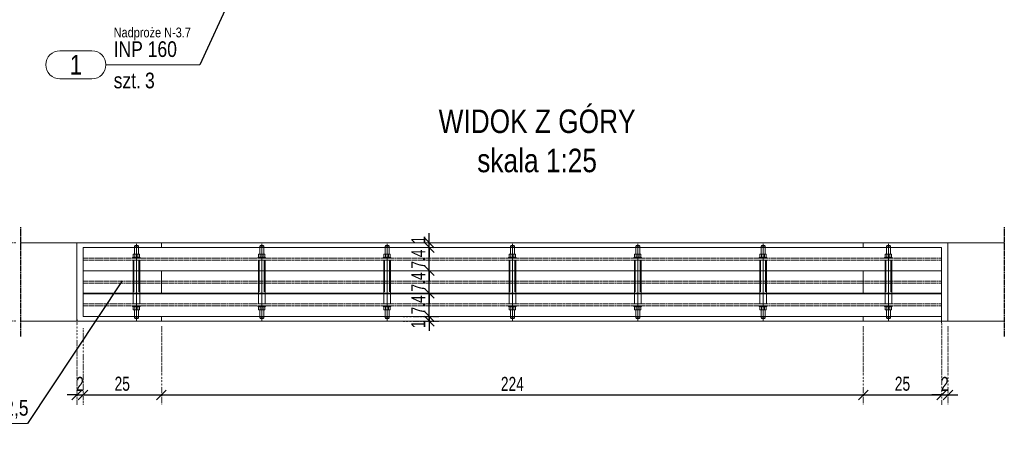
# Model space of a CAD drawing. Header units: millimetres. Extents: x 11149 to 111407, y -107619 to -23630.
# Tile 71 of 245: x 21140 to 21455, y -36746 to -36610. Entities that reach past the tile are written whole.
import ezdxf
from ezdxf.enums import TextEntityAlignment as Align

# ---------------------------------------------------------------- set-up
doc = ezdxf.new("R2010")
doc.units = ezdxf.units.MM
doc.header["$LTSCALE"] = 2
for name, pattern in [('CENTER2', [28.575, 19.05, -3.175, 3.175, -3.175]), ('DOT', [6.35, 0, -6.35]), ('HIDDEN', [9.525, 6.35, -3.175])]:
    doc.linetypes.add(name, pattern=pattern)
doc.layers.get('0').update_dxf_attribs({"plot": 0})
doc.layers.get('Defpoints').update_dxf_attribs({"color": 1})
for name, color, linetype, lineweight in [('e-cad_cienkie', 1, 'Continuous', 9), ('e-cad_opisy', 7, 'Continuous', 9), ('e-cad_osie', 22, 'CENTER2', 9), ('e-cad_stal_kontur', 222, 'Continuous', 20), ('e-cad_stal_ukryte', 222, 'HIDDEN', 9), ('e-cad_wymiary', 4, 'Continuous', 9)]:
    doc.layers.add(name, color=color, linetype=linetype, lineweight=lineweight)
doc.layers.add('e-cad_rzutnie', color=61, linetype='Continuous', lineweight=9, plot=False)
doc.layers.add('e-cad_ukryte', color=30, linetype='HIDDEN')
doc.styles.add('e-cad_1', font='arial.ttf', dxfattribs={"width": 0.7})
doc.styles.add('e-cad_2', font='arial.ttf', dxfattribs={"width": 0.8})
doc.dimstyles.new('e-cad_1_25_[cm]', dxfattribs={"dimscale": 2.5, "dimtxt": 1.8, "dimasz": 1.25, "dimexe": 1.25, "dimexo": 0.625, "dimgap": 0.5, "dimtad": 1, "dimdec": 0, "dimrnd": 1, "dimzin": 1, "dimtxsty": 'e-cad_1', "dimblk": 'OBLIQUE', "dimcen": 2.5, "dimclrd": 256, "dimclre": 252, "dimclrt": 7, "dimadec": 0, "dimazin": 0, "dimtfac": 1, "dimtix": 1, "dimtmove": 2, "dimatfit": 3, "dimldrblk": 'NONE', "dimfxl": 60, "dimfxlon": 1, "dimarcsym": 0})

# ---------------------------------------------------------------- blocks, each defined once
blk = doc.blocks.new('_OBLIQUE')
at = {"color": 0, "linetype": 'ByBlock', "lineweight": -2}
blk.add_line((-0.5, -0.5), (0.5, 0.5), dxfattribs=at)
blk = doc.blocks.new('*D2440')
at = {"layer": 'Defpoints', "color": 0, "ltscale": 0.5}
for p in [(21158.7, -36703.82), (21160.7, -36706.87), (21160.7, -36729.59)]:
    blk.add_point(p, dxfattribs=at)
at = {"layer": 'e-cad_wymiary', "color": 252, "linetype": 'DOT', "lineweight": -2, "ltscale": 0.02}
for p, q in [((21158.7, -36705.38), (21158.7, -36732.72)), ((21160.7, -36708.43), (21160.7, -36732.72))]:
    blk.add_line(p, q, dxfattribs=at)
at = {"layer": 'e-cad_wymiary', "lineweight": -2, "ltscale": 0.02}
for p, q in [((21158.7, -36729.59), (21155.58, -36729.59)), ((21158.7, -36729.59), (21160.7, -36729.59)), ((21160.7, -36729.59), (21163.83, -36729.59))]:
    blk.add_line(p, q, dxfattribs=at)
at = {"layer": 'e-cad_wymiary', "lineweight": -2, "ltscale": 0.5, "xscale": 3.125, "yscale": 3.125, "zscale": 3.125}
blk.add_blockref('_OBLIQUE', (21158.7, -36729.59), dxfattribs=at)
at = {"layer": 'e-cad_wymiary', "lineweight": -2, "ltscale": 0.5, "xscale": 3.125, "yscale": 3.125, "zscale": 3.125, "rotation": 180}
blk.add_blockref('_OBLIQUE', (21160.7, -36729.59), dxfattribs=at)
at = {"layer": 'e-cad_wymiary', "color": 7, "ltscale": 0.5, "insert": (21159.7, -36726.08), "char_height": 4.5, "attachment_point": 5, "style": 'e-cad_1'}
blk.add_mtext('2', dxfattribs=at)
blk = doc.blocks.new('_None')
blk = doc.blocks.new('*D2441')
at = {"layer": 'Defpoints', "color": 0, "ltscale": 0.5}
for p in [(21160.7, -36706.87), (21185.7, -36706.07), (21185.7, -36729.59)]:
    blk.add_point(p, dxfattribs=at)
at = {"layer": 'e-cad_wymiary', "color": 252, "linetype": 'DOT', "lineweight": -2, "ltscale": 0.02}
for p, q in [((21160.7, -36708.43), (21160.7, -36732.72)), ((21185.7, -36707.63), (21185.7, -36732.72))]:
    blk.add_line(p, q, dxfattribs=at)
at = {"layer": 'e-cad_wymiary', "lineweight": -2, "ltscale": 0.02}
blk.add_line((21160.7, -36729.59), (21185.7, -36729.59), dxfattribs=at)
at = {"layer": 'e-cad_wymiary', "lineweight": -2, "ltscale": 0.5, "xscale": 3.125, "yscale": 3.125, "zscale": 3.125, "rotation": 180}
blk.add_blockref('_OBLIQUE', (21160.7, -36729.59), dxfattribs=at)
at = {"layer": 'e-cad_wymiary', "lineweight": -2, "ltscale": 0.5, "xscale": 3.125, "yscale": 3.125, "zscale": 3.125}
blk.add_blockref('_OBLIQUE', (21185.7, -36729.59), dxfattribs=at)
at = {"layer": 'e-cad_wymiary', "color": 7, "ltscale": 0.5, "insert": (21173.2, -36726.04), "char_height": 4.5, "attachment_point": 5, "style": 'e-cad_1'}
blk.add_mtext('25', dxfattribs=at)
blk = doc.blocks.new('*D2442')
at = {"layer": 'Defpoints', "color": 0, "ltscale": 0.5}
for p in [(21185.7, -36706.07), (21409.7, -36706.07), (21409.7, -36729.59)]:
    blk.add_point(p, dxfattribs=at)
at = {"layer": 'e-cad_wymiary', "color": 252, "linetype": 'DOT', "lineweight": -2, "ltscale": 0.02}
for p, q in [((21185.7, -36707.63), (21185.7, -36732.72)), ((21409.7, -36707.63), (21409.7, -36732.72))]:
    blk.add_line(p, q, dxfattribs=at)
at = {"layer": 'e-cad_wymiary', "lineweight": -2, "ltscale": 0.02}
blk.add_line((21185.7, -36729.59), (21409.7, -36729.59), dxfattribs=at)
at = {"layer": 'e-cad_wymiary', "lineweight": -2, "ltscale": 0.5, "xscale": 3.125, "yscale": 3.125, "zscale": 3.125, "rotation": 180}
blk.add_blockref('_OBLIQUE', (21185.7, -36729.59), dxfattribs=at)
at = {"layer": 'e-cad_wymiary', "lineweight": -2, "ltscale": 0.5, "xscale": 3.125, "yscale": 3.125, "zscale": 3.125}
blk.add_blockref('_OBLIQUE', (21409.7, -36729.59), dxfattribs=at)
at = {"layer": 'e-cad_wymiary', "color": 7, "ltscale": 0.5, "insert": (21297.7, -36726.08), "char_height": 4.5, "attachment_point": 5, "style": 'e-cad_1'}
blk.add_mtext('224', dxfattribs=at)
blk = doc.blocks.new('*D2443')
at = {"layer": 'Defpoints', "color": 0, "ltscale": 0.5}
for p in [(21434.7, -36705.25), (21409.7, -36706.07), (21434.7, -36729.59)]:
    blk.add_point(p, dxfattribs=at)
at = {"layer": 'e-cad_wymiary', "color": 252, "linetype": 'DOT', "lineweight": -2, "ltscale": 0.02}
for p, q in [((21409.7, -36707.63), (21409.7, -36732.72)), ((21434.7, -36706.82), (21434.7, -36732.72))]:
    blk.add_line(p, q, dxfattribs=at)
at = {"layer": 'e-cad_wymiary', "lineweight": -2, "ltscale": 0.02}
blk.add_line((21409.7, -36729.59), (21434.7, -36729.59), dxfattribs=at)
at = {"layer": 'e-cad_wymiary', "lineweight": -2, "ltscale": 0.5, "xscale": 3.125, "yscale": 3.125, "zscale": 3.125, "rotation": 180}
blk.add_blockref('_OBLIQUE', (21409.7, -36729.59), dxfattribs=at)
at = {"layer": 'e-cad_wymiary', "lineweight": -2, "ltscale": 0.5, "xscale": 3.125, "yscale": 3.125, "zscale": 3.125}
blk.add_blockref('_OBLIQUE', (21434.7, -36729.59), dxfattribs=at)
at = {"layer": 'e-cad_wymiary', "color": 7, "ltscale": 0.5, "insert": (21422.2, -36726.04), "char_height": 4.5, "attachment_point": 5, "style": 'e-cad_1'}
blk.add_mtext('25', dxfattribs=at)
blk = doc.blocks.new('*D2445')
at = {"layer": 'Defpoints', "color": 0, "ltscale": 0.5}
for p in [(21434.7, -36705.25), (21436.7, -36706.07), (21436.7, -36729.59)]:
    blk.add_point(p, dxfattribs=at)
at = {"layer": 'e-cad_wymiary', "color": 252, "linetype": 'DOT', "lineweight": -2, "ltscale": 0.02}
for p, q in [((21434.7, -36706.82), (21434.7, -36732.72)), ((21436.7, -36707.63), (21436.7, -36732.72))]:
    blk.add_line(p, q, dxfattribs=at)
at = {"layer": 'e-cad_wymiary', "lineweight": -2, "ltscale": 0.02}
for p, q in [((21434.7, -36729.59), (21431.58, -36729.59)), ((21434.7, -36729.59), (21436.7, -36729.59)), ((21436.7, -36729.59), (21439.83, -36729.59))]:
    blk.add_line(p, q, dxfattribs=at)
at = {"layer": 'e-cad_wymiary', "lineweight": -2, "ltscale": 0.5, "xscale": 3.125, "yscale": 3.125, "zscale": 3.125}
blk.add_blockref('_OBLIQUE', (21434.7, -36729.59), dxfattribs=at)
at = {"layer": 'e-cad_wymiary', "lineweight": -2, "ltscale": 0.5, "xscale": 3.125, "yscale": 3.125, "zscale": 3.125, "rotation": 180}
blk.add_blockref('_OBLIQUE', (21436.7, -36729.59), dxfattribs=at)
at = {"layer": 'e-cad_wymiary', "color": 7, "ltscale": 0.5, "insert": (21435.7, -36726.08), "char_height": 4.5, "attachment_point": 5, "style": 'e-cad_1'}
blk.add_mtext('2', dxfattribs=at)
blk = doc.blocks.new('*D2444')
at = {"layer": 'Defpoints', "color": 0, "ltscale": 0.5}
for p in [(21123.77, -36681.07), (21140.7, -36681.07), (21140.7, -36706.07)]:
    blk.add_point(p, dxfattribs=at)
at = {"layer": 'e-cad_wymiary', "color": 252, "linetype": 'DOT', "lineweight": -2, "ltscale": 0.02}
for p, q in [((21139.14, -36681.07), (21120.65, -36681.07)), ((21139.14, -36706.07), (21120.65, -36706.07))]:
    blk.add_line(p, q, dxfattribs=at)
at = {"layer": 'e-cad_wymiary', "lineweight": -2, "ltscale": 0.02}
blk.add_line((21123.77, -36706.07), (21123.77, -36681.07), dxfattribs=at)
at = {"layer": 'e-cad_wymiary', "lineweight": -2, "ltscale": 0.5, "xscale": 3.125, "yscale": 3.125, "zscale": 3.125}
for p, rotation in [((21123.77, -36681.07), 90), ((21123.77, -36706.07), 270)]:
    blk.add_blockref('_OBLIQUE', p, dxfattribs=dict(at, rotation=rotation))
at = {"layer": 'e-cad_wymiary', "color": 7, "ltscale": 0.5, "insert": (21120.22, -36693.57), "char_height": 4.5, "attachment_point": 5, "rotation": 90, "style": 'e-cad_1'}
blk.add_mtext('25', dxfattribs=at)
blk = doc.blocks.new('*D2447')
at = {"layer": 'Defpoints', "color": 0, "ltscale": 0.5}
for p in [(21261.28, -36704.57), (21271.17, -36704.57), (21261.28, -36706.07)]:
    blk.add_point(p, dxfattribs=at)
at = {"layer": 'e-cad_wymiary', "lineweight": -2, "ltscale": 0.02}
for p, q in [((21271.17, -36704.57), (21271.17, -36701.44)), ((21271.17, -36706.07), (21271.17, -36704.57)), ((21271.17, -36706.07), (21271.17, -36709.19))]:
    blk.add_line(p, q, dxfattribs=at)
at = {"layer": 'e-cad_wymiary', "color": 252, "linetype": 'DOT', "lineweight": -2, "ltscale": 0.02}
for p, q in [((21262.84, -36704.57), (21274.3, -36704.57)), ((21262.84, -36706.07), (21274.3, -36706.07))]:
    blk.add_line(p, q, dxfattribs=at)
at = {"layer": 'e-cad_wymiary', "lineweight": -2, "ltscale": 0.5, "xscale": 3.125, "yscale": 3.125, "zscale": 3.125}
for p, rotation in [((21271.17, -36704.57), 270), ((21271.17, -36706.07), 90)]:
    blk.add_blockref('_OBLIQUE', p, dxfattribs=dict(at, rotation=rotation))
at = {"layer": 'e-cad_wymiary', "color": 7, "ltscale": 0.5, "insert": (21267.66, -36707.07), "char_height": 4.5, "attachment_point": 5, "rotation": 90, "style": 'e-cad_1'}
blk.add_mtext('1', dxfattribs=at)
blk = doc.blocks.new('*D2448')
at = {"layer": 'Defpoints', "color": 0, "ltscale": 0.5}
for p in [(21267.02, -36697.17), (21271.17, -36697.17), (21261.28, -36704.57)]:
    blk.add_point(p, dxfattribs=at)
at = {"layer": 'e-cad_wymiary', "lineweight": -2, "ltscale": 0.5}
for p, q in [((21271.17, -36697.17), (21271.17, -36694.04)), ((21271.17, -36704.57), (21271.17, -36697.17)), ((21271.17, -36704.57), (21271.17, -36707.69))]:
    blk.add_line(p, q, dxfattribs=at)
at = {"layer": 'e-cad_wymiary', "color": 252, "linetype": 'DOT', "lineweight": -2, "ltscale": 0.5}
for p, q in [((21268.58, -36697.17), (21274.3, -36697.17)), ((21262.84, -36704.57), (21274.3, -36704.57))]:
    blk.add_line(p, q, dxfattribs=at)
at = {"layer": 'e-cad_wymiary', "lineweight": -2, "ltscale": 0.5, "xscale": 3.125, "yscale": 3.125, "zscale": 3.125}
for p, rotation in [((21271.17, -36697.17), 270), ((21271.17, -36704.57), 90)]:
    blk.add_blockref('_OBLIQUE', p, dxfattribs=dict(at, rotation=rotation))
at = {"layer": 'e-cad_wymiary', "color": 7, "ltscale": 0.5, "insert": (21267.67, -36700.87), "char_height": 4.5, "attachment_point": 5, "rotation": 90, "style": 'e-cad_1'}
blk.add_mtext('7.4', dxfattribs=at)
blk = doc.blocks.new('*D2449')
at = {"layer": 'Defpoints', "color": 0, "ltscale": 0.5}
for p in [(21269.85, -36689.97), (21271.17, -36689.97), (21267.02, -36697.17)]:
    blk.add_point(p, dxfattribs=at)
at = {"layer": 'e-cad_wymiary', "lineweight": -2, "ltscale": 0.5}
for p, q in [((21271.17, -36689.97), (21271.17, -36686.84)), ((21271.17, -36697.17), (21271.17, -36689.97)), ((21271.17, -36697.17), (21271.17, -36700.29))]:
    blk.add_line(p, q, dxfattribs=at)
at = {"layer": 'e-cad_wymiary', "color": 252, "linetype": 'DOT', "lineweight": -2, "ltscale": 0.5}
for p, q in [((21271.17, -36689.97), (21274.3, -36689.97)), ((21268.58, -36697.17), (21274.3, -36697.17))]:
    blk.add_line(p, q, dxfattribs=at)
at = {"layer": 'e-cad_wymiary', "lineweight": -2, "ltscale": 0.5, "xscale": 3.125, "yscale": 3.125, "zscale": 3.125}
for p, rotation in [((21271.17, -36689.97), 270), ((21271.17, -36697.17), 90)]:
    blk.add_blockref('_OBLIQUE', p, dxfattribs=dict(at, rotation=rotation))
at = {"layer": 'e-cad_wymiary', "color": 7, "ltscale": 0.5, "insert": (21267.67, -36693.57), "char_height": 4.5, "attachment_point": 5, "rotation": 90, "style": 'e-cad_1'}
blk.add_mtext('7.4', dxfattribs=at)
blk = doc.blocks.new('*D2450')
at = {"layer": 'Defpoints', "color": 0, "ltscale": 0.5}
for p in [(21269.85, -36682.57), (21271.17, -36682.57), (21269.85, -36689.97)]:
    blk.add_point(p, dxfattribs=at)
at = {"layer": 'e-cad_wymiary', "lineweight": -2, "ltscale": 0.5}
for p, q in [((21271.17, -36682.57), (21271.17, -36679.44)), ((21271.17, -36689.97), (21271.17, -36682.57)), ((21271.17, -36689.97), (21271.17, -36693.09))]:
    blk.add_line(p, q, dxfattribs=at)
at = {"layer": 'e-cad_wymiary', "color": 252, "linetype": 'DOT', "lineweight": -2, "ltscale": 0.5}
for p, q in [((21271.17, -36682.57), (21274.3, -36682.57)), ((21271.17, -36689.97), (21274.3, -36689.97))]:
    blk.add_line(p, q, dxfattribs=at)
at = {"layer": 'e-cad_wymiary', "lineweight": -2, "ltscale": 0.5, "xscale": 3.125, "yscale": 3.125, "zscale": 3.125}
for p, rotation in [((21271.17, -36682.57), 270), ((21271.17, -36689.97), 90)]:
    blk.add_blockref('_OBLIQUE', p, dxfattribs=dict(at, rotation=rotation))
at = {"layer": 'e-cad_wymiary', "color": 7, "ltscale": 0.5, "insert": (21267.67, -36686.27), "char_height": 4.5, "attachment_point": 5, "rotation": 90, "style": 'e-cad_1'}
blk.add_mtext('7.4', dxfattribs=at)
blk = doc.blocks.new('*D2451')
at = {"layer": 'Defpoints', "color": 0, "ltscale": 0.5}
for p in [(21269.85, -36682.57), (21271.17, -36681.07), (21271.24, -36681.07)]:
    blk.add_point(p, dxfattribs=at)
at = {"layer": 'e-cad_wymiary', "lineweight": -2, "ltscale": 0.5}
for p, q in [((21271.17, -36681.07), (21271.17, -36677.94)), ((21271.17, -36682.57), (21271.17, -36681.07)), ((21271.17, -36682.57), (21271.17, -36685.69))]:
    blk.add_line(p, q, dxfattribs=at)
at = {"layer": 'e-cad_wymiary', "color": 252, "linetype": 'DOT', "lineweight": -2, "ltscale": 0.5}
for p, q in [((21271.17, -36681.07), (21268.05, -36681.07)), ((21271.17, -36682.57), (21274.3, -36682.57))]:
    blk.add_line(p, q, dxfattribs=at)
at = {"layer": 'e-cad_wymiary', "lineweight": -2, "ltscale": 0.5, "xscale": 3.125, "yscale": 3.125, "zscale": 3.125}
for p, rotation in [((21271.17, -36681.07), 270), ((21271.17, -36682.57), 90)]:
    blk.add_blockref('_OBLIQUE', p, dxfattribs=dict(at, rotation=rotation))
at = {"layer": 'e-cad_wymiary', "color": 7, "ltscale": 0.5, "insert": (21267.66, -36680.07), "char_height": 4.5, "attachment_point": 5, "rotation": 90, "style": 'e-cad_1'}
blk.add_mtext('1', dxfattribs=at)
blk = doc.blocks.new('e-cad_StalOpis_2')
at = {"layer": 'e-cad_cienkie', "ltscale": 0.4}
blk.add_lwpolyline([(-14.87, 1.8), (-10.78, 1.8, -0.991311), (-10.78, -1.8), (-14.87, -1.8, -0.991311)], format="xyb", close=True, dxfattribs=at)
at = {"layer": 'e-cad_cienkie'}
blk.add_lwpolyline([(0, 0), (-9, 0)], dxfattribs=at)
at = {"layer": 'e-cad_opisy', "ltscale": 0.04, "style": 'e-cad_1', "width": 0.8}
for tag, p in [('PROFIL', (-8, 1)), ('s_2', (-8, -3)), ('ILOSC', (-4, -3))]:
    blk.add_attdef(tag, p, '', height=2, dxfattribs=at)
at = {"layer": 'e-cad_opisy', "ltscale": 0.04, "style": 'e-cad_1', "width": 0.95, "flags": 1}
blk.add_attdef('s_1', text='', height=2, dxfattribs=at).set_placement((30.3, 1), align=Align.CENTER)
at = {"layer": 'e-cad_opisy', "color": 9, "ltscale": 0.04, "style": 'e-cad_1', "width": 0.8}
blk.add_attdef('NR', text='', height=2.5, dxfattribs=at).set_placement((-12.83, 0), align=Align.MIDDLE_CENTER)
at = {"layer": 'e-cad_opisy', "ltscale": 0.04, "style": 'e-cad_1', "width": 0.8, "flags": 1}
for tag, p in [('MASA', (0, -15)), ('OBWOD', (0, -20)), ('GATUNEK_STALI', (0, -25))]:
    blk.add_attdef(tag, p, '', height=3, dxfattribs=at)
at = {"layer": 'e-cad_rzutnie', "ltscale": 0.04, "style": 'e-cad_1', "width": 0.8}
blk.add_attdef('POZYCJA', (-8, 3.5), '', height=1.25, dxfattribs=at)
at = {"layer": 'e-cad_rzutnie', "ltscale": 0.04, "style": 'e-cad_1', "width": 0.8, "flags": 1}
blk.add_attdef('DLUGOSC', text='', height=1.25, dxfattribs=at).set_placement((-12.83, -2.05), align=Align.TOP_CENTER)

msp = doc.modelspace()

# ---------------------------------------------------------------- linework, layer by layer
at = {"layer": 'e-cad_cienkie', "ltscale": 0.02}
msp.add_line((21190.46, -36624.28), (21197.92, -36624.28), dxfattribs=at)
at = {"layer": 'e-cad_cienkie'}
msp.add_line((21131.93, -36738.71), (21142.93, -36738.71), dxfattribs=at)
at = {"layer": 'e-cad_opisy', "ltscale": 0.5}
for p, q in [((21140.7, -36681.07), (21454.7, -36681.07)), ((21185.7, -36689.97), (21185.7, -36697.17)), ((21409.7, -36689.97), (21409.7, -36697.17)), ((21140.7, -36706.07), (21454.7, -36706.07))]:
    msp.add_line(p, q, dxfattribs=at)
at = {"layer": 'e-cad_opisy'}
for p, q in [((21158.7, -36706.07), (21158.7, -36681.07)), ((21436.7, -36706.07), (21436.7, -36681.07))]:
    msp.add_line(p, q, dxfattribs=at)
at = {"layer": 'e-cad_opisy', "color": 0, "linetype": 'HIDDEN', "ltscale": 4}
for p, q in [((21177.07, -36682.1), (21178.34, -36682.1)), ((21177.22, -36681.95), (21178.19, -36681.95)), ((21217.07, -36682.1), (21218.34, -36682.1)), ((21217.22, -36681.95), (21218.19, -36681.95)), ((21257.07, -36682.1), (21258.34, -36682.1)), ((21257.22, -36681.95), (21258.19, -36681.95)), ((21297.07, -36682.1), (21298.34, -36682.1)), ((21297.22, -36681.95), (21298.19, -36681.95)), ((21337.07, -36682.1), (21338.34, -36682.1)), ((21337.22, -36681.95), (21338.19, -36681.95)), ((21377.07, -36682.1), (21378.34, -36682.1)), ((21377.22, -36681.95), (21378.19, -36681.95)), ((21417.07, -36682.1), (21418.34, -36682.1)), ((21417.22, -36681.95), (21418.19, -36681.95)), ((21177.07, -36705.03), (21178.34, -36705.03)), ((21177.22, -36705.18), (21178.19, -36705.18)), ((21217.07, -36705.03), (21218.34, -36705.03)), ((21217.22, -36705.18), (21218.19, -36705.18)), ((21257.07, -36705.03), (21258.34, -36705.03)), ((21257.22, -36705.18), (21258.19, -36705.18)), ((21297.07, -36705.03), (21298.34, -36705.03)), ((21297.22, -36705.18), (21298.19, -36705.18)), ((21337.07, -36705.03), (21338.34, -36705.03)), ((21337.22, -36705.18), (21338.19, -36705.18)), ((21377.07, -36705.03), (21378.34, -36705.03)), ((21377.22, -36705.18), (21378.19, -36705.18)), ((21417.07, -36705.03), (21418.34, -36705.03)), ((21417.22, -36705.18), (21418.19, -36705.18))]:
    msp.add_line(p, q, dxfattribs=at)
for points in [[(21177.22, -36681.95), (21177.07, -36682.1), (21177.07, -36684.66)], [(21178.19, -36681.95), (21178.34, -36682.1), (21178.34, -36684.66)], [(21217.22, -36681.95), (21217.07, -36682.1), (21217.07, -36684.66)], [(21218.19, -36681.95), (21218.34, -36682.1), (21218.34, -36684.66)], [(21257.22, -36681.95), (21257.07, -36682.1), (21257.07, -36684.66)], [(21258.19, -36681.95), (21258.34, -36682.1), (21258.34, -36684.66)], [(21297.22, -36681.95), (21297.07, -36682.1), (21297.07, -36684.66)], [(21298.19, -36681.95), (21298.34, -36682.1), (21298.34, -36684.66)], [(21337.22, -36681.95), (21337.07, -36682.1), (21337.07, -36684.66)], [(21338.19, -36681.95), (21338.34, -36682.1), (21338.34, -36684.66)], [(21377.22, -36681.95), (21377.07, -36682.1), (21377.07, -36684.66)], [(21378.19, -36681.95), (21378.34, -36682.1), (21378.34, -36684.66)], [(21417.22, -36681.95), (21417.07, -36682.1), (21417.07, -36684.66)], [(21418.19, -36681.95), (21418.34, -36682.1), (21418.34, -36684.66)], [(21177.22, -36705.18), (21177.07, -36705.03), (21177.07, -36702.47)], [(21178.19, -36705.18), (21178.34, -36705.03), (21178.34, -36702.47)], [(21217.22, -36705.18), (21217.07, -36705.03), (21217.07, -36702.47)], [(21218.19, -36705.18), (21218.34, -36705.03), (21218.34, -36702.47)], [(21257.22, -36705.18), (21257.07, -36705.03), (21257.07, -36702.47)], [(21258.19, -36705.18), (21258.34, -36705.03), (21258.34, -36702.47)], [(21297.22, -36705.18), (21297.07, -36705.03), (21297.07, -36702.47)], [(21298.19, -36705.18), (21298.34, -36705.03), (21298.34, -36702.47)], [(21337.22, -36705.18), (21337.07, -36705.03), (21337.07, -36702.47)], [(21338.19, -36705.18), (21338.34, -36705.03), (21338.34, -36702.47)], [(21377.22, -36705.18), (21377.07, -36705.03), (21377.07, -36702.47)], [(21378.19, -36705.18), (21378.34, -36705.03), (21378.34, -36702.47)], [(21417.22, -36705.18), (21417.07, -36705.03), (21417.07, -36702.47)], [(21418.19, -36705.18), (21418.34, -36705.03), (21418.34, -36702.47)]]:
    msp.add_lwpolyline(points, dxfattribs=at)
at = {"layer": 'e-cad_opisy'}
for points in [[(21185.7, -36681.07), (21185.7, -36682.57)], [(21409.7, -36681.07), (21409.7, -36682.57)], [(21178.9, -36685.95), (21176.5, -36685.95), (21176.5, -36685.7), (21178.9, -36685.7), (21178.9, -36685.95)], [(21176.71, -36684.76), (21176.71, -36685.6)], [(21178.45, -36684.66), (21176.96, -36684.66)], [(21178.45, -36685.7), (21176.96, -36685.7)], [(21177.21, -36684.66), (21177.21, -36685.7)], [(21178.2, -36684.66), (21178.2, -36685.7)], [(21178.69, -36684.76), (21178.69, -36685.6)], [(21218.9, -36685.95), (21216.5, -36685.95), (21216.5, -36685.7), (21218.9, -36685.7), (21218.9, -36685.95)], [(21216.71, -36684.76), (21216.71, -36685.6)], [(21218.45, -36684.66), (21216.96, -36684.66)], [(21218.45, -36685.7), (21216.96, -36685.7)], [(21217.21, -36684.66), (21217.21, -36685.7)], [(21218.2, -36684.66), (21218.2, -36685.7)], [(21218.69, -36684.76), (21218.69, -36685.6)], [(21258.9, -36685.95), (21256.5, -36685.95), (21256.5, -36685.7), (21258.9, -36685.7), (21258.9, -36685.95)], [(21256.71, -36684.76), (21256.71, -36685.6)], [(21258.45, -36684.66), (21256.96, -36684.66)], [(21258.45, -36685.7), (21256.96, -36685.7)], [(21257.21, -36684.66), (21257.21, -36685.7)], [(21258.2, -36684.66), (21258.2, -36685.7)], [(21258.69, -36684.76), (21258.69, -36685.6)], [(21298.9, -36685.95), (21296.5, -36685.95), (21296.5, -36685.7), (21298.9, -36685.7), (21298.9, -36685.95)], [(21296.71, -36684.76), (21296.71, -36685.6)], [(21298.45, -36684.66), (21296.96, -36684.66)], [(21298.45, -36685.7), (21296.96, -36685.7)], [(21297.21, -36684.66), (21297.21, -36685.7)], [(21298.2, -36684.66), (21298.2, -36685.7)], [(21298.69, -36684.76), (21298.69, -36685.6)], [(21338.9, -36685.95), (21336.5, -36685.95), (21336.5, -36685.7), (21338.9, -36685.7), (21338.9, -36685.95)], [(21336.71, -36684.76), (21336.71, -36685.6)], [(21338.45, -36684.66), (21336.96, -36684.66)], [(21338.45, -36685.7), (21336.96, -36685.7)], [(21337.21, -36684.66), (21337.21, -36685.7)], [(21338.2, -36684.66), (21338.2, -36685.7)], [(21338.69, -36684.76), (21338.69, -36685.6)], [(21378.9, -36685.95), (21376.5, -36685.95), (21376.5, -36685.7), (21378.9, -36685.7), (21378.9, -36685.95)], [(21376.71, -36684.76), (21376.71, -36685.6)], [(21378.45, -36684.66), (21376.96, -36684.66)], [(21378.45, -36685.7), (21376.96, -36685.7)], [(21377.21, -36684.66), (21377.21, -36685.7)], [(21378.2, -36684.66), (21378.2, -36685.7)], [(21378.69, -36684.76), (21378.69, -36685.6)], [(21418.9, -36685.95), (21416.5, -36685.95), (21416.5, -36685.7), (21418.9, -36685.7), (21418.9, -36685.95)], [(21416.71, -36684.76), (21416.71, -36685.6)], [(21418.45, -36684.66), (21416.96, -36684.66)], [(21418.45, -36685.7), (21416.96, -36685.7)], [(21417.21, -36684.66), (21417.21, -36685.7)], [(21418.2, -36684.66), (21418.2, -36685.7)], [(21418.69, -36684.76), (21418.69, -36685.6)], [(21178.9, -36701.18), (21176.5, -36701.18), (21176.5, -36701.43), (21178.9, -36701.43), (21178.9, -36701.18)], [(21176.71, -36702.37), (21176.71, -36701.53)], [(21178.45, -36701.43), (21176.96, -36701.43)], [(21177.21, -36702.47), (21177.21, -36701.43)], [(21178.2, -36702.47), (21178.2, -36701.43)], [(21178.69, -36702.37), (21178.69, -36701.53)], [(21218.9, -36701.18), (21216.5, -36701.18), (21216.5, -36701.43), (21218.9, -36701.43), (21218.9, -36701.18)], [(21216.71, -36702.37), (21216.71, -36701.53)], [(21218.45, -36701.43), (21216.96, -36701.43)], [(21217.21, -36702.47), (21217.21, -36701.43)], [(21218.2, -36702.47), (21218.2, -36701.43)], [(21218.69, -36702.37), (21218.69, -36701.53)], [(21258.9, -36701.18), (21256.5, -36701.18), (21256.5, -36701.43), (21258.9, -36701.43), (21258.9, -36701.18)], [(21256.71, -36702.37), (21256.71, -36701.53)], [(21258.45, -36701.43), (21256.96, -36701.43)], [(21257.21, -36702.47), (21257.21, -36701.43)], [(21258.2, -36702.47), (21258.2, -36701.43)], [(21258.69, -36702.37), (21258.69, -36701.53)], [(21298.9, -36701.18), (21296.5, -36701.18), (21296.5, -36701.43), (21298.9, -36701.43), (21298.9, -36701.18)], [(21296.71, -36702.37), (21296.71, -36701.53)], [(21298.45, -36701.43), (21296.96, -36701.43)], [(21297.21, -36702.47), (21297.21, -36701.43)], [(21298.2, -36702.47), (21298.2, -36701.43)], [(21298.69, -36702.37), (21298.69, -36701.53)], [(21338.9, -36701.18), (21336.5, -36701.18), (21336.5, -36701.43), (21338.9, -36701.43), (21338.9, -36701.18)], [(21336.71, -36702.37), (21336.71, -36701.53)], [(21338.45, -36701.43), (21336.96, -36701.43)], [(21337.21, -36702.47), (21337.21, -36701.43)], [(21338.2, -36702.47), (21338.2, -36701.43)], [(21338.69, -36702.37), (21338.69, -36701.53)], [(21378.9, -36701.18), (21376.5, -36701.18), (21376.5, -36701.43), (21378.9, -36701.43), (21378.9, -36701.18)], [(21376.71, -36702.37), (21376.71, -36701.53)], [(21378.45, -36701.43), (21376.96, -36701.43)], [(21377.21, -36702.47), (21377.21, -36701.43)], [(21378.2, -36702.47), (21378.2, -36701.43)], [(21378.69, -36702.37), (21378.69, -36701.53)], [(21418.9, -36701.18), (21416.5, -36701.18), (21416.5, -36701.43), (21418.9, -36701.43), (21418.9, -36701.18)], [(21416.71, -36702.37), (21416.71, -36701.53)], [(21418.45, -36701.43), (21416.96, -36701.43)], [(21417.21, -36702.47), (21417.21, -36701.43)], [(21418.2, -36702.47), (21418.2, -36701.43)], [(21418.69, -36702.37), (21418.69, -36701.53)], [(21178.45, -36702.47), (21176.96, -36702.47)], [(21185.7, -36704.57), (21185.7, -36706.07)], [(21218.45, -36702.47), (21216.96, -36702.47)], [(21258.45, -36702.47), (21256.96, -36702.47)], [(21298.45, -36702.47), (21296.96, -36702.47)], [(21338.45, -36702.47), (21336.96, -36702.47)], [(21378.45, -36702.47), (21376.96, -36702.47)], [(21409.7, -36704.57), (21409.7, -36706.07)], [(21418.45, -36702.47), (21416.96, -36702.47)]]:
    msp.add_lwpolyline(points, dxfattribs=at)
for points in [[(21177.21, -36684.76, 0.419144), (21176.71, -36684.76)], [(21177.21, -36685.6, -0.419144), (21176.71, -36685.6)], [(21178.2, -36684.76, 0.209572), (21177.21, -36684.76)], [(21178.2, -36685.6, -0.209572), (21177.21, -36685.6)], [(21178.69, -36684.76, 0.419144), (21178.2, -36684.76)], [(21178.69, -36685.6, -0.419144), (21178.2, -36685.6)], [(21217.21, -36684.76, 0.419144), (21216.71, -36684.76)], [(21217.21, -36685.6, -0.419144), (21216.71, -36685.6)], [(21218.2, -36684.76, 0.209572), (21217.21, -36684.76)], [(21218.2, -36685.6, -0.209572), (21217.21, -36685.6)], [(21218.69, -36684.76, 0.419144), (21218.2, -36684.76)], [(21218.69, -36685.6, -0.419144), (21218.2, -36685.6)], [(21257.21, -36684.76, 0.419144), (21256.71, -36684.76)], [(21257.21, -36685.6, -0.419144), (21256.71, -36685.6)], [(21258.2, -36684.76, 0.209572), (21257.21, -36684.76)], [(21258.2, -36685.6, -0.209572), (21257.21, -36685.6)], [(21258.69, -36684.76, 0.419144), (21258.2, -36684.76)], [(21258.69, -36685.6, -0.419144), (21258.2, -36685.6)], [(21297.21, -36684.76, 0.419144), (21296.71, -36684.76)], [(21297.21, -36685.6, -0.419144), (21296.71, -36685.6)], [(21298.2, -36684.76, 0.209572), (21297.21, -36684.76)], [(21298.2, -36685.6, -0.209572), (21297.21, -36685.6)], [(21298.69, -36684.76, 0.419144), (21298.2, -36684.76)], [(21298.69, -36685.6, -0.419144), (21298.2, -36685.6)], [(21337.21, -36684.76, 0.419144), (21336.71, -36684.76)], [(21337.21, -36685.6, -0.419144), (21336.71, -36685.6)], [(21338.2, -36684.76, 0.209572), (21337.21, -36684.76)], [(21338.2, -36685.6, -0.209572), (21337.21, -36685.6)], [(21338.69, -36684.76, 0.419144), (21338.2, -36684.76)], [(21338.69, -36685.6, -0.419144), (21338.2, -36685.6)], [(21377.21, -36684.76, 0.419144), (21376.71, -36684.76)], [(21377.21, -36685.6, -0.419144), (21376.71, -36685.6)], [(21378.2, -36684.76, 0.209572), (21377.21, -36684.76)], [(21378.2, -36685.6, -0.209572), (21377.21, -36685.6)], [(21378.69, -36684.76, 0.419144), (21378.2, -36684.76)], [(21378.69, -36685.6, -0.419144), (21378.2, -36685.6)], [(21417.21, -36684.76, 0.419144), (21416.71, -36684.76)], [(21417.21, -36685.6, -0.419144), (21416.71, -36685.6)], [(21418.2, -36684.76, 0.209572), (21417.21, -36684.76)], [(21418.2, -36685.6, -0.209572), (21417.21, -36685.6)], [(21418.69, -36684.76, 0.419144), (21418.2, -36684.76)], [(21418.69, -36685.6, -0.419144), (21418.2, -36685.6)], [(21177.21, -36701.53, 0.419144), (21176.71, -36701.53)], [(21177.21, -36702.37, -0.419144), (21176.71, -36702.37)], [(21178.2, -36701.53, 0.209572), (21177.21, -36701.53)], [(21178.2, -36702.37, -0.209572), (21177.21, -36702.37)], [(21178.69, -36701.53, 0.419144), (21178.2, -36701.53)], [(21178.69, -36702.37, -0.419144), (21178.2, -36702.37)], [(21217.21, -36701.53, 0.419144), (21216.71, -36701.53)], [(21217.21, -36702.37, -0.419144), (21216.71, -36702.37)], [(21218.2, -36701.53, 0.209572), (21217.21, -36701.53)], [(21218.2, -36702.37, -0.209572), (21217.21, -36702.37)], [(21218.69, -36701.53, 0.419144), (21218.2, -36701.53)], [(21218.69, -36702.37, -0.419144), (21218.2, -36702.37)], [(21257.21, -36701.53, 0.419144), (21256.71, -36701.53)], [(21257.21, -36702.37, -0.419144), (21256.71, -36702.37)], [(21258.2, -36701.53, 0.209572), (21257.21, -36701.53)], [(21258.2, -36702.37, -0.209572), (21257.21, -36702.37)], [(21258.69, -36701.53, 0.419144), (21258.2, -36701.53)], [(21258.69, -36702.37, -0.419144), (21258.2, -36702.37)], [(21297.21, -36701.53, 0.419144), (21296.71, -36701.53)], [(21297.21, -36702.37, -0.419144), (21296.71, -36702.37)], [(21298.2, -36701.53, 0.209572), (21297.21, -36701.53)], [(21298.2, -36702.37, -0.209572), (21297.21, -36702.37)], [(21298.69, -36701.53, 0.419144), (21298.2, -36701.53)], [(21298.69, -36702.37, -0.419144), (21298.2, -36702.37)], [(21337.21, -36701.53, 0.419144), (21336.71, -36701.53)], [(21337.21, -36702.37, -0.419144), (21336.71, -36702.37)], [(21338.2, -36701.53, 0.209572), (21337.21, -36701.53)], [(21338.2, -36702.37, -0.209572), (21337.21, -36702.37)], [(21338.69, -36701.53, 0.419144), (21338.2, -36701.53)], [(21338.69, -36702.37, -0.419144), (21338.2, -36702.37)], [(21377.21, -36701.53, 0.419144), (21376.71, -36701.53)], [(21377.21, -36702.37, -0.419144), (21376.71, -36702.37)], [(21378.2, -36701.53, 0.209572), (21377.21, -36701.53)], [(21378.2, -36702.37, -0.209572), (21377.21, -36702.37)], [(21378.69, -36701.53, 0.419144), (21378.2, -36701.53)], [(21378.69, -36702.37, -0.419144), (21378.2, -36702.37)], [(21417.21, -36701.53, 0.419144), (21416.71, -36701.53)], [(21417.21, -36702.37, -0.419144), (21416.71, -36702.37)], [(21418.2, -36701.53, 0.209572), (21417.21, -36701.53)], [(21418.2, -36702.37, -0.209572), (21417.21, -36702.37)], [(21418.69, -36701.53, 0.419144), (21418.2, -36701.53)], [(21418.69, -36702.37, -0.419144), (21418.2, -36702.37)]]:
    msp.add_lwpolyline(points, format="xyb", dxfattribs=at)
at = {"layer": 'e-cad_osie'}
for points in [[(21177.7, -36681.35), (21177.7, -36705.96)], [(21217.7, -36681.35), (21217.7, -36705.96)], [(21257.7, -36681.35), (21257.7, -36705.96)], [(21297.7, -36681.35), (21297.7, -36705.96)], [(21337.7, -36681.35), (21337.7, -36705.96)], [(21377.7, -36681.35), (21377.7, -36705.96)], [(21417.7, -36681.35), (21417.7, -36705.96)]]:
    msp.add_lwpolyline(points, dxfattribs=at)
at = {"layer": 'e-cad_stal_kontur', "ltscale": 0.02}
for points in [[(21160.7, -36682.57), (21434.7, -36682.57)], [(21160.7, -36682.57), (21434.7, -36682.57)], [(21160.7, -36682.57), (21160.7, -36689.97)], [(21434.7, -36689.97), (21434.7, -36682.57)], [(21160.7, -36689.97), (21434.7, -36689.97)], [(21160.7, -36689.97), (21434.7, -36689.97)], [(21160.7, -36697.37), (21160.7, -36689.97)], [(21434.7, -36689.97), (21434.7, -36697.37)], [(21434.7, -36692.47), (21434.7, -36699.37)], [(21160.7, -36697.17), (21434.7, -36697.17)], [(21160.7, -36704.57), (21160.7, -36697.17)], [(21160.7, -36697.37), (21434.7, -36697.37)], [(21160.7, -36697.37), (21434.7, -36697.37)], [(21434.7, -36697.17), (21434.7, -36704.57)], [(21434.7, -36699.67), (21434.7, -36706.57)], [(21160.7, -36704.57), (21434.7, -36704.57)], [(21160.7, -36704.57), (21434.7, -36704.57)]]:
    msp.add_lwpolyline(points, dxfattribs=at)
at = {"layer": 'e-cad_stal_kontur', "color": 0, "ltscale": 0.8}
for points in [[(21176.64, -36686.58), (21176.64, -36700.55), (21178.77, -36700.55), (21178.77, -36686.58)], [(21216.64, -36686.58), (21216.64, -36700.55), (21218.77, -36700.55), (21218.77, -36686.58)], [(21256.64, -36686.58), (21256.64, -36700.55), (21258.77, -36700.55), (21258.77, -36686.58)], [(21296.64, -36686.58), (21296.64, -36700.55), (21298.77, -36700.55), (21298.77, -36686.58)], [(21336.64, -36686.58), (21336.64, -36700.55), (21338.77, -36700.55), (21338.77, -36686.58)], [(21376.64, -36686.58), (21376.64, -36700.55), (21378.77, -36700.55), (21378.77, -36686.58)], [(21416.64, -36686.58), (21416.64, -36700.55), (21418.77, -36700.55), (21418.77, -36686.58)]]:
    msp.add_lwpolyline(points, close=True, dxfattribs=at)
at = {"layer": 'e-cad_stal_ukryte', "ltscale": 0.02}
for points in [[(21160.7, -36685.95), (21434.7, -36685.95)], [(21160.7, -36686.58), (21434.7, -36686.58)], [(21160.7, -36693.35), (21434.7, -36693.35)], [(21160.7, -36693.98), (21434.7, -36693.98)], [(21160.7, -36700.55), (21434.7, -36700.55)], [(21160.7, -36701.18), (21434.7, -36701.18)]]:
    msp.add_lwpolyline(points, dxfattribs=at)
at = {"layer": 'e-cad_stal_ukryte', "color": 0, "ltscale": 0.8}
for points in [[(21176.89, -36686.58), (21176.89, -36700.55)], [(21178.52, -36686.58), (21178.52, -36700.55)], [(21216.89, -36686.58), (21216.89, -36700.55)], [(21218.52, -36686.58), (21218.52, -36700.55)], [(21256.89, -36686.58), (21256.89, -36700.55)], [(21258.52, -36686.58), (21258.52, -36700.55)], [(21296.89, -36686.58), (21296.89, -36700.55)], [(21298.52, -36686.58), (21298.52, -36700.55)], [(21336.89, -36686.58), (21336.89, -36700.55)], [(21338.52, -36686.58), (21338.52, -36700.55)], [(21376.89, -36686.58), (21376.89, -36700.55)], [(21378.52, -36686.58), (21378.52, -36700.55)], [(21416.89, -36686.58), (21416.89, -36700.55)], [(21418.52, -36686.58), (21418.52, -36700.55)]]:
    msp.add_lwpolyline(points, dxfattribs=at)
at = {"layer": 'e-cad_ukryte', "ltscale": 0.02}
for p, q in [((21140.7, -36676.07), (21140.7, -36711.07)), ((21454.7, -36676.07), (21454.7, -36711.07))]:
    msp.add_line(p, q, dxfattribs=at)

# ---------------------------------------------------------------- block references
at = {"layer": 'e-cad_opisy', "ltscale": 0.5, "xscale": 2.5, "yscale": 2.5, "zscale": 2.5}
for p, values in [((21190.46, -36624.28), {'NR': '1', 'PROFIL': 'INP 160', 'ILOSC': '3', 'POZYCJA': 'Nadproże N-3.7', 's_2': 'szt.'}), ((21131.93, -36738.71), {'NR': '2', 'PROFIL': 'RO 21,3x2,5', 'ILOSC': '7', 'POZYCJA': 'Nadproże N-3.7', 's_2': 'szt.'})]:
    msp.add_blockref('e-cad_StalOpis_2', p, dxfattribs=at).add_auto_attribs(values)

# ---------------------------------------------------------------- texts
at = {"layer": 'e-cad_opisy', "ltscale": 0.8, "insert": (21305.6, -36658.65), "char_height": 7.5, "width": 113.777, "attachment_point": 8, "style": 'e-cad_2'}
msp.add_mtext('WIDOK Z GÓRY\\Pskala 1:25', dxfattribs=at)

# ---------------------------------------------------------------- dimensions: what is measured, and where the dimension line sits
at = {"layer": 'e-cad_wymiary', "ltscale": 0.02}
dim = msp.add_linear_dim(base=(21123.77, -36681.07), p1=(21140.7, -36706.07), p2=(21140.7, -36681.07), angle=90, dimstyle='e-cad_1_25_[cm]', override={"dimtxsty": 'e-cad_1'}, dxfattribs=at)
dim.commit()
dim.dimension.update_dxf_attribs({"geometry": '*D2444', "text_midpoint": (21120.22, -36693.57)})
at = {"layer": 'e-cad_wymiary', "ltscale": 0.5}
dim = msp.add_linear_dim(base=(21271.1740322, -36681.06501575), p1=(21269.85373368, -36682.56501575), p2=(21271.23753661, -36681.06501575), angle=90, dimstyle='e-cad_1_25_[cm]', dxfattribs=at)
dim.commit()
dim.dimension.update_dxf_attribs({"geometry": '*D2451', "text_midpoint": (21267.66482347, -36680.06501575), "dimtype": 160})
for base, p1, p2, picture, middle in [((21271.17, -36682.57), (21269.85, -36689.97), (21269.85, -36682.57), '*D2450', (21267.67, -36686.27)), ((21271.17, -36689.97), (21267.02, -36697.17), (21269.85, -36689.97), '*D2449', (21267.67, -36693.57)), ((21271.17, -36697.17), (21261.28, -36704.57), (21267.02, -36697.17), '*D2448', (21267.67, -36700.87))]:
    dim = msp.add_linear_dim(base=base, p1=p1, p2=p2, angle=90, text='7.4', dimstyle='e-cad_1_25_[cm]', dxfattribs=at)
    dim.commit()
    dim.dimension.update_dxf_attribs({"geometry": picture, "text_midpoint": middle})
at = {"layer": 'e-cad_wymiary', "ltscale": 0.02}
dim = msp.add_linear_dim(base=(21271.1740322, -36704.56501575), p1=(21261.28107454, -36706.06501575), p2=(21261.28107454, -36704.56501575), angle=90, dimstyle='e-cad_1_25_[cm]', override={"dimblk": 'OBLIQUE'}, dxfattribs=at)
dim.commit()
dim.dimension.update_dxf_attribs({"geometry": '*D2447', "text_midpoint": (21267.66482347, -36707.06501575), "dimtype": 160})
for base, p1, p2, picture, middle in [((21160.7, -36729.59), (21158.7, -36703.82), (21160.7, -36706.87), '*D2440', (21159.7, -36726.08)), ((21434.7, -36729.59), (21409.7, -36706.07), (21434.7, -36705.25), '*D2443', (21422.2, -36726.04)), ((21436.7, -36729.59), (21434.7, -36705.25), (21436.7, -36706.07), '*D2445', (21435.7, -36726.08)), ((21185.7, -36729.59), (21160.7, -36706.87), (21185.7, -36706.07), '*D2441', (21173.2, -36726.04)), ((21409.7, -36729.59), (21185.7, -36706.07), (21409.7, -36706.07), '*D2442', (21297.7, -36726.08))]:
    dim = msp.add_linear_dim(base=base, p1=p1, p2=p2, dimstyle='e-cad_1_25_[cm]', dxfattribs=at)
    dim.commit()
    dim.dimension.update_dxf_attribs({"geometry": picture, "text_midpoint": middle})

# ---------------------------------------------------------------- leaders
at = {"layer": 'e-cad_cienkie', "ltscale": 0.02}
msp.add_leader([(21236.88, -36540.03), (21197.92, -36624.28)], dimstyle='e-cad_1_25_[cm]', override={"dimldrblk": 'None'}, dxfattribs=at)
at = {"layer": 'e-cad_cienkie', "has_arrowhead": 0}
msp.add_leader([(21173.2, -36693.16), (21142.93, -36738.71)], dimstyle='e-cad_1_25_[cm]', override={"dimldrblk": 'None'}, dxfattribs=at)

doc.saveas('drawing.dxf')
